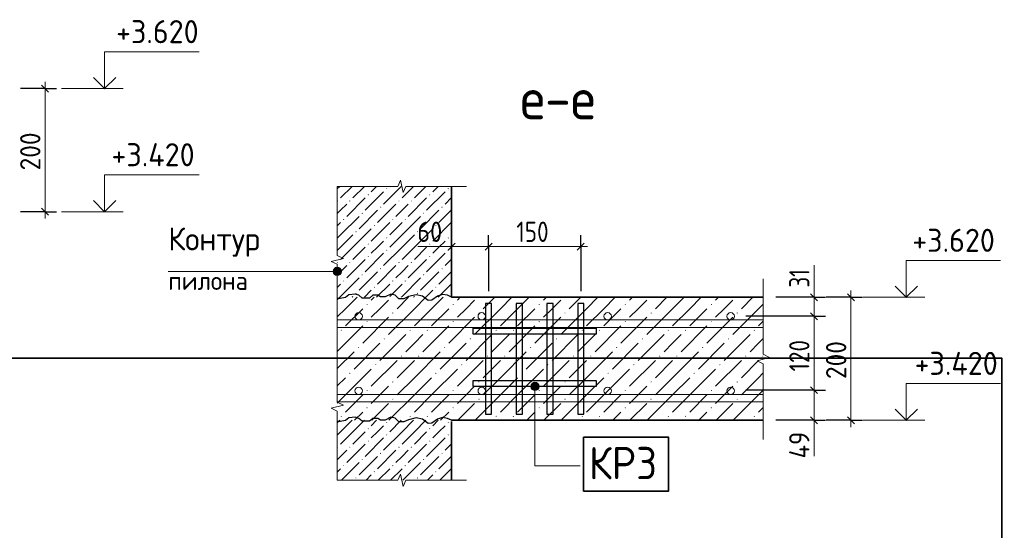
# Model space of a CAD drawing. Header units: millimetres. Extents: x 0 to 42000, y 0 to 29700.
# Tile 21 of 25: x 21766 to 32443, y 14850 to 20380. Entities that reach past the tile are written whole.
import ezdxf

# ---------------------------------------------------------------- set-up
doc = ezdxf.new("R2010")
doc.units = ezdxf.units.MM
for name, color, linetype, lineweight in [('Standard', 7, 'Continuous', 25), ('Размерная линия_ общее', 7, 'Continuous', 13), ('Текст_ общее', 7, 'Continuous', 25)]:
    doc.layers.add(name, color=color, linetype=linetype, lineweight=lineweight)
doc.styles.add('ISOCPEUR', font='txt')

msp = doc.modelspace()

# ---------------------------------------------------------------- hatches: boundary and pattern name
at = {"layer": 'Standard', "linetype": 'Continuous', "lineweight": 13, "transparency": 33554687}
for points in [[(25540, 18483), (25546, 18490), (25553, 18483), (25546, 18477)], [(25740, 18550), (25746, 18557), (25753, 18550), (25746, 18544)], [(26206, 18483), (26213, 18490), (26219, 18483), (26213, 18477)], [(26406, 18550), (26413, 18557), (26419, 18550), (26413, 18544)], [(25210, 18421), (25213, 18423), (25219, 18417), (25213, 18410), (25210, 18413)], [(25340, 18417), (25346, 18423), (25353, 18417), (25346, 18410)], [(25873, 18417), (25879, 18423), (25886, 18417), (25879, 18410)], [(26006, 18417), (26013, 18423), (26019, 18417), (26013, 18410)], [(25473, 18283), (25479, 18290), (25486, 18283), (25479, 18277)], [(25673, 18350), (25679, 18357), (25686, 18350), (25679, 18344)], [(26140, 18283), (26146, 18290), (26153, 18283), (26146, 18277)], [(26340, 18350), (26346, 18357), (26353, 18350), (26346, 18344)], [(25273, 18217), (25279, 18223), (25286, 18217), (25279, 18210)], [(25606, 18150), (25613, 18157), (25619, 18150), (25613, 18144)], [(25806, 18217), (25813, 18223), (25819, 18217), (25813, 18210)], [(25940, 18217), (25946, 18223), (25953, 18217), (25946, 18210)], [(26273, 18150), (26279, 18157), (26286, 18150), (26279, 18144)], [(25406, 18083), (25413, 18090), (25419, 18083), (25413, 18077)], [(26073, 18083), (26079, 18090), (26086, 18083), (26079, 18077)], [(25540, 17950), (25546, 17957), (25553, 17950), (25546, 17944)], [(25740, 18017), (25746, 18023), (25753, 18017), (25746, 18010)], [(26206, 17950), (26213, 17957), (26219, 17950), (26213, 17944)], [(26406, 18017), (26413, 18023), (26419, 18017), (26413, 18010)], [(25740, 17883), (25746, 17890), (25753, 17883), (25746, 17877)], [(26406, 17883), (26413, 17890), (26419, 17883), (26413, 17877)], [(25210, 17754), (25213, 17757), (25219, 17750), (25213, 17744), (25210, 17746)], [(25340, 17750), (25346, 17757), (25353, 17750), (25346, 17744)], [(25540, 17817), (25546, 17823), (25553, 17817), (25546, 17810)], [(25873, 17750), (25879, 17757), (25886, 17750), (25879, 17744)], [(26006, 17750), (26013, 17757), (26019, 17750), (26013, 17744)], [(26206, 17817), (26213, 17823), (26219, 17817), (26213, 17810)], [(25473, 17617), (25479, 17623), (25486, 17617), (25479, 17610)], [(25673, 17683), (25679, 17690), (25686, 17683), (25679, 17677)], [(26140, 17617), (26146, 17623), (26153, 17617), (26146, 17610)], [(26340, 17683), (26346, 17690), (26353, 17683), (26346, 17677)], [(25273, 17550), (25279, 17557), (25286, 17550), (25279, 17544)], [(25806, 17550), (25813, 17557), (25819, 17550), (25813, 17544)], [(25940, 17550), (25946, 17557), (25953, 17550), (25946, 17544)], [(25406, 17417), (25413, 17423), (25419, 17417), (25413, 17410)], [(25606, 17483), (25613, 17490), (25619, 17483), (25613, 17477)], [(26073, 17417), (26079, 17423), (26086, 17417), (26079, 17410)], [(26273, 17483), (26279, 17490), (26286, 17483), (26279, 17477)], [(25526, 17297), (25533, 17303), (25539, 17297), (25533, 17290)], [(26460, 17297), (26466, 17303), (26473, 17297), (26466, 17290)], [(27393, 17297), (27399, 17303), (27406, 17297), (27399, 17290)], [(28326, 17297), (28333, 17303), (28339, 17297), (28333, 17290)], [(29260, 17297), (29266, 17303), (29273, 17297), (29266, 17290)], [(25806, 17203), (25813, 17210), (25819, 17203), (25813, 17197)], [(26740, 17203), (26746, 17210), (26753, 17203), (26746, 17197)], [(27673, 17203), (27679, 17210), (27686, 17203), (27679, 17197)], [(28606, 17203), (28613, 17210), (28619, 17203), (28613, 17197)], [(29540, 17203), (29546, 17210), (29553, 17203), (29546, 17197)], [(25526, 17110), (25533, 17117), (25539, 17110), (25533, 17104)], [(26460, 17110), (26466, 17117), (26473, 17110), (26466, 17104)], [(27393, 17110), (27399, 17117), (27406, 17110), (27399, 17104)], [(28326, 17110), (28333, 17117), (28339, 17110), (28333, 17104)], [(29260, 17110), (29266, 17117), (29273, 17110), (29266, 17104)], [(25246, 17017), (25253, 17023), (25259, 17017), (25253, 17010)], [(25993, 17017), (25999, 17023), (26006, 17017), (25999, 17010)], [(26180, 17017), (26186, 17023), (26193, 17017), (26186, 17010)], [(26926, 17017), (26933, 17023), (26939, 17017), (26933, 17010)], [(27113, 17017), (27119, 17023), (27126, 17017), (27119, 17010)], [(27860, 17017), (27866, 17023), (27873, 17017), (27866, 17010)], [(28046, 17017), (28053, 17023), (28059, 17017), (28053, 17010)], [(28793, 17017), (28799, 17023), (28806, 17017), (28799, 17010)], [(28980, 17017), (28986, 17023), (28993, 17017), (28986, 17010)], [(29726, 17017), (29733, 17023), (29739, 17017), (29733, 17010)], [(25713, 16923), (25719, 16930), (25726, 16923), (25719, 16917)], [(26646, 16923), (26653, 16930), (26659, 16923), (26653, 16917)], [(27580, 16923), (27586, 16930), (27593, 16923), (27586, 16917)], [(28513, 16923), (28519, 16930), (28526, 16923), (28519, 16917)], [(29446, 16923), (29453, 16930), (29459, 16923), (29453, 16917)], [(25433, 16830), (25439, 16837), (25446, 16830), (25439, 16824)], [(26366, 16830), (26373, 16837), (26379, 16830), (26373, 16824)], [(27300, 16830), (27306, 16837), (27313, 16830), (27306, 16824)], [(28233, 16830), (28239, 16837), (28246, 16830), (28239, 16824)], [(29166, 16830), (29173, 16837), (29179, 16830), (29173, 16824)], [(25900, 16737), (25906, 16743), (25913, 16737), (25906, 16730)], [(26086, 16737), (26093, 16743), (26099, 16737), (26093, 16730)], [(26833, 16737), (26839, 16743), (26846, 16737), (26839, 16730)], [(27020, 16737), (27026, 16743), (27033, 16737), (27026, 16730)], [(27766, 16737), (27773, 16743), (27779, 16737), (27773, 16730)], [(27953, 16737), (27959, 16743), (27966, 16737), (27959, 16730)], [(28700, 16737), (28706, 16743), (28713, 16737), (28706, 16730)], [(28886, 16737), (28893, 16743), (28899, 16737), (28893, 16730)], [(29633, 16737), (29639, 16743), (29646, 16737), (29639, 16730)], [(29820, 16737), (29826, 16743), (29830, 16739), (29830, 16735), (29826, 16730)], [(25340, 16550), (25346, 16557), (25353, 16550), (25346, 16544)], [(25620, 16643), (25626, 16650), (25633, 16643), (25626, 16637)], [(26273, 16550), (26279, 16557), (26286, 16550), (26279, 16544)], [(26553, 16643), (26559, 16650), (26566, 16643), (26559, 16637)], [(27206, 16550), (27213, 16557), (27219, 16550), (27213, 16544)], [(27486, 16643), (27493, 16650), (27499, 16643), (27493, 16637)], [(28140, 16550), (28146, 16557), (28153, 16550), (28146, 16544)], [(28420, 16643), (28426, 16650), (28433, 16643), (28426, 16637)], [(29073, 16550), (29079, 16557), (29086, 16550), (29079, 16544)], [(29353, 16643), (29359, 16650), (29366, 16643), (29359, 16637)], [(25806, 16457), (25813, 16463), (25819, 16457), (25813, 16450)], [(26740, 16457), (26746, 16463), (26753, 16457), (26746, 16450)], [(27673, 16457), (27679, 16463), (27686, 16457), (27679, 16450)], [(28606, 16457), (28613, 16463), (28619, 16457), (28613, 16450)], [(29540, 16457), (29546, 16463), (29553, 16457), (29546, 16450)], [(25526, 16363), (25533, 16370), (25539, 16363), (25533, 16357)], [(26460, 16363), (26466, 16370), (26473, 16363), (26466, 16357)], [(27393, 16363), (27399, 16370), (27406, 16363), (27399, 16357)], [(28326, 16363), (28333, 16370), (28339, 16363), (28333, 16357)], [(29260, 16363), (29266, 16370), (29273, 16363), (29266, 16357)], [(25806, 16270), (25813, 16277), (25819, 16270), (25813, 16264)], [(26740, 16270), (26746, 16277), (26753, 16270), (26746, 16264)], [(27673, 16270), (27679, 16277), (27686, 16270), (27679, 16264)], [(28606, 16270), (28613, 16277), (28619, 16270), (28613, 16264)], [(29540, 16270), (29546, 16277), (29553, 16270), (29546, 16264)], [(25526, 16177), (25533, 16183), (25539, 16177), (25533, 16170)], [(26460, 16177), (26466, 16183), (26473, 16177), (26466, 16170)], [(27393, 16177), (27399, 16183), (27406, 16177), (27399, 16170)], [(28326, 16177), (28333, 16183), (28339, 16177), (28333, 16170)], [(29260, 16177), (29266, 16183), (29273, 16177), (29266, 16170)], [(25246, 16083), (25253, 16090), (25259, 16083), (25253, 16077)], [(25740, 16017), (25746, 16023), (25753, 16017), (25746, 16010)], [(25993, 16083), (25999, 16090), (26006, 16083), (25999, 16077)], [(26180, 16083), (26186, 16090), (26193, 16083), (26186, 16077)], [(26406, 16017), (26413, 16023), (26419, 16017), (26413, 16010)], [(26926, 16083), (26933, 16090), (26939, 16083), (26933, 16077)], [(27113, 16083), (27119, 16090), (27126, 16083), (27119, 16077)], [(27860, 16083), (27866, 16090), (27873, 16083), (27866, 16077)], [(28046, 16083), (28053, 16090), (28059, 16083), (28053, 16077)], [(28793, 16083), (28799, 16090), (28806, 16083), (28799, 16077)], [(28980, 16083), (28986, 16090), (28993, 16083), (28986, 16077)], [(29726, 16083), (29733, 16090), (29739, 16083), (29733, 16077)], [(25540, 15950), (25546, 15957), (25553, 15950), (25546, 15944)], [(26206, 15950), (26213, 15957), (26219, 15950), (26213, 15944)], [(25540, 15817), (25546, 15823), (25553, 15817), (25546, 15810)], [(25740, 15883), (25746, 15890), (25753, 15883), (25746, 15877)], [(26206, 15817), (26213, 15823), (26219, 15817), (26213, 15810)], [(26406, 15883), (26413, 15890), (26419, 15883), (26413, 15877)], [(25210, 15754), (25213, 15757), (25219, 15750), (25213, 15744), (25210, 15746)], [(25340, 15750), (25346, 15757), (25353, 15750), (25346, 15744)], [(25873, 15750), (25879, 15757), (25886, 15750), (25879, 15744)], [(26006, 15750), (26013, 15757), (26019, 15750), (26013, 15744)], [(25473, 15617), (25479, 15623), (25486, 15617), (25479, 15610)], [(25673, 15683), (25679, 15690), (25686, 15683), (25679, 15677)], [(26140, 15617), (26146, 15623), (26153, 15617), (26146, 15610)], [(26340, 15683), (26346, 15690), (26353, 15683), (26346, 15677)], [(25273, 15550), (25279, 15557), (25286, 15550), (25279, 15544)], [(25606, 15483), (25613, 15490), (25619, 15483), (25613, 15477)], [(25806, 15550), (25813, 15557), (25819, 15550), (25813, 15544)], [(25940, 15550), (25946, 15557), (25953, 15550), (25946, 15544)], [(26273, 15483), (26279, 15490), (26286, 15483), (26279, 15477)], [(25406, 15417), (25413, 15423), (25419, 15417), (25413, 15410)], [(26073, 15417), (26079, 15423), (26086, 15417), (26079, 15410)]]:
    msp.add_hatch(color=7, dxfattribs=at).paths.add_polyline_path(points, flags=16)
for points in [[(25172, 17632), (25172, 17677), (25165, 17654)], [(25172, 17677), (25188, 17615), (25188, 17693)], [(25172, 17677), (25172, 17632), (25188, 17615)], [(25188, 17693), (25210, 17609), (25210, 17699)], [(25188, 17693), (25188, 17615), (25210, 17609)], [(25210, 17699), (25210, 17609), (25233, 17615)], [(25210, 17699), (25233, 17615), (25233, 17693)], [(25233, 17693), (25233, 17615), (25249, 17632)], [(25233, 17693), (25249, 17632), (25249, 17677)], [(25249, 17677), (25249, 17632), (25255, 17654)]]:
    msp.add_hatch(color=7, dxfattribs=at).paths.add_polyline_path(points)
at = {"layer": 'Текст_ общее', "linetype": 'Continuous', "lineweight": 13, "transparency": 33554687}
for points in [[(27376, 16446), (27331, 16446), (27315, 16430)], [(27376, 16446), (27315, 16430), (27392, 16430)], [(27331, 16446), (27376, 16446), (27354, 16453)], [(27392, 16430), (27315, 16430), (27309, 16408)], [(27392, 16430), (27309, 16408), (27399, 16408)], [(27399, 16408), (27309, 16408), (27315, 16385)], [(27399, 16408), (27315, 16385), (27392, 16385)], [(27392, 16385), (27315, 16385), (27331, 16369)], [(27392, 16385), (27331, 16369), (27376, 16369)], [(27376, 16369), (27331, 16369), (27354, 16363)]]:
    msp.add_hatch(color=7, dxfattribs=at).paths.add_polyline_path(points)

# ---------------------------------------------------------------- linework, layer by layer
at = {"layer": 'Standard', "color": 7, "linetype": 'Continuous', "lineweight": 13, "transparency": 33554687}
for p, q in [((22887, 19634), (22221, 19634)), ((25868, 18574), (25896, 18641)), ((25896, 18641), (25924, 18508)), ((25210, 18574), (25210, 18574)), ((25210, 17827), (25210, 18574)), ((25210, 18574), (25868, 18574)), ((25924, 18508), (25952, 18574)), ((25952, 18574), (26610, 18574)), ((26610, 18574), (26610, 18574)), ((22887, 18301), (22221, 18301)), ((26450, 17923), (26084, 17923)), ((25144, 17763), (25277, 17795)), ((25210, 17731), (25144, 17763)), ((25277, 17795), (25210, 17827)), ((25210, 16983), (25210, 17731)), ((23377, 17654), (25210, 17654)), ((25165, 17654), (25165, 17654)), ((25210, 17699), (25210, 17699)), ((25255, 17654), (25255, 17654)), ((30380, 17374), (30380, 17721)), ((25210, 17609), (25210, 17609)), ((29830, 17574), (29830, 16757)), ((31580, 17374), (30913, 17374)), ((25210, 16236), (25210, 16983)), ((29897, 16722), (29764, 16687)), ((29764, 16687), (29830, 16652)), ((29830, 16757), (29897, 16722)), ((29830, 16652), (29830, 15834)), ((25277, 16204), (25210, 16236)), ((25144, 16172), (25277, 16204)), ((25210, 16140), (25144, 16172)), ((25210, 15392), (25210, 16140)), ((30380, 16041), (30380, 15654)), ((31580, 16041), (30913, 16041)), ((29830, 15834), (29830, 15834)), ((25210, 15392), (25210, 15392)), ((25868, 15392), (25210, 15392)), ((25896, 15459), (25868, 15392)), ((25924, 15326), (25896, 15459)), ((25952, 15392), (25924, 15326)), ((26610, 15392), (25952, 15392))]:
    msp.add_line(p, q, dxfattribs=at)
at = {"layer": 'Standard', "color": 253, "linetype": 'Continuous', "lineweight": 13, "true_color": 0xa0a0a0, "transparency": 33554687}
for p, q in [((25237, 18574), (25210, 18548)), ((25370, 18574), (25246, 18450)), ((25504, 18574), (25379, 18450)), ((25713, 18517), (25513, 18317)), ((25579, 18517), (25637, 18574)), ((25904, 18574), (25713, 18383)), ((26037, 18574), (25913, 18450)), ((26170, 18574), (26046, 18450)), ((26379, 18517), (26179, 18317)), ((26246, 18517), (26304, 18574)), ((25246, 18317), (25313, 18383)), ((25513, 18450), (25313, 18250)), ((25846, 18383), (25646, 18183)), ((25913, 18317), (25979, 18383)), ((26179, 18450), (25979, 18250)), ((26450, 18454), (26379, 18383)), ((25210, 18281), (25246, 18317)), ((25646, 18317), (25446, 18117)), ((25846, 18250), (25913, 18317)), ((26313, 18317), (26113, 18117)), ((26450, 18321), (26313, 18183)), ((25246, 18183), (25210, 18148)), ((25246, 18050), (25446, 18250)), ((25779, 18183), (25579, 17983)), ((25913, 18183), (25779, 18050)), ((25913, 18050), (26113, 18250)), ((26446, 18183), (26246, 17983)), ((25246, 18050), (25210, 18014)), ((25379, 18050), (25246, 17917)), ((25379, 17917), (25579, 18117)), ((25913, 18050), (25779, 17917)), ((26046, 18050), (25913, 17917)), ((26046, 17917), (26246, 18117)), ((26450, 18054), (26446, 18050)), ((25646, 17917), (25713, 17983)), ((26313, 17917), (26379, 17983)), ((25246, 17917), (25210, 17881)), ((25379, 17917), (25246, 17783)), ((25513, 17917), (25379, 17783)), ((25713, 17850), (25513, 17650)), ((25579, 17850), (25646, 17917)), ((25913, 17917), (25713, 17717)), ((26046, 17917), (25913, 17783)), ((26179, 17917), (26046, 17783)), ((26379, 17850), (26179, 17650)), ((26246, 17850), (26313, 17917)), ((26450, 17921), (26446, 17917)), ((25513, 17783), (25313, 17583)), ((26179, 17783), (25979, 17583)), ((26450, 17788), (26379, 17717)), ((25210, 17614), (25246, 17650)), ((25246, 17650), (25313, 17717)), ((25646, 17650), (25446, 17450)), ((25846, 17717), (25646, 17517)), ((25846, 17583), (25913, 17650)), ((25913, 17650), (25979, 17717)), ((26313, 17650), (26113, 17450)), ((26450, 17654), (26313, 17517)), ((25246, 17517), (25210, 17481)), ((25246, 17383), (25446, 17583)), ((25779, 17517), (25637, 17374)), ((25913, 17517), (25779, 17383)), ((25913, 17383), (26113, 17583)), ((26446, 17517), (26304, 17374)), ((25504, 17374), (25579, 17450)), ((26170, 17374), (26246, 17450)), ((25246, 17383), (25237, 17374)), ((25379, 17383), (25370, 17374)), ((25913, 17383), (25904, 17374)), ((26046, 17383), (26037, 17374)), ((26450, 17388), (26446, 17383)), ((25237, 16041), (25210, 16014)), ((25370, 16041), (25246, 15917)), ((25379, 15917), (25504, 16041)), ((25637, 16041), (25579, 15983)), ((25904, 16041), (25779, 15917)), ((26037, 16041), (25913, 15917)), ((26046, 15917), (26170, 16041)), ((26304, 16041), (26246, 15983)), ((25246, 15917), (25210, 15881)), ((25379, 15917), (25246, 15783)), ((25513, 15917), (25379, 15783)), ((25579, 15850), (25646, 15917)), ((25646, 15917), (25713, 15983)), ((25913, 15917), (25713, 15717)), ((26046, 15917), (25913, 15783)), ((26179, 15917), (26046, 15783)), ((26246, 15850), (26313, 15917)), ((26313, 15917), (26379, 15983)), ((26450, 15921), (26446, 15917)), ((25713, 15850), (25513, 15650)), ((26379, 15850), (26179, 15650)), ((25246, 15650), (25313, 15717)), ((25513, 15783), (25313, 15583)), ((25846, 15717), (25646, 15517)), ((25913, 15650), (25979, 15717)), ((26179, 15783), (25979, 15583)), ((26450, 15788), (26379, 15717)), ((25210, 15614), (25246, 15650)), ((25646, 15650), (25446, 15450)), ((25846, 15583), (25913, 15650)), ((26313, 15650), (26113, 15450)), ((26450, 15654), (26313, 15517)), ((25246, 15517), (25210, 15481)), ((25255, 15392), (25446, 15583)), ((25779, 15517), (25655, 15392)), ((25913, 15517), (25788, 15392)), ((25922, 15392), (26113, 15583)), ((26446, 15517), (26322, 15392)), ((25522, 15392), (25579, 15450)), ((26188, 15392), (26246, 15450))]:
    msp.add_line(p, q, dxfattribs=at)
at = {"layer": 'Standard', "color": 254, "linetype": 'Continuous', "lineweight": 13, "transparency": 33554687}
for p, q in [((25237, 17374), (25210, 17348)), ((25299, 17250), (25424, 17374)), ((25610, 17374), (25579, 17343)), ((25673, 17250), (25766, 17343)), ((25984, 17374), (25859, 17250)), ((26170, 17374), (26046, 17250)), ((26233, 17250), (26357, 17374)), ((26544, 17374), (26513, 17343)), ((26606, 17250), (26699, 17343)), ((26917, 17374), (26793, 17250)), ((27104, 17374), (26979, 17250)), ((27166, 17250), (27290, 17374)), ((27477, 17374), (27446, 17343)), ((27539, 17250), (27633, 17343)), ((27850, 17374), (27726, 17250)), ((28037, 17374), (27913, 17250)), ((28099, 17250), (28224, 17374)), ((28410, 17374), (28379, 17343)), ((28473, 17250), (28566, 17343)), ((28784, 17374), (28659, 17250)), ((28970, 17374), (28846, 17250)), ((29033, 17250), (29157, 17374)), ((29344, 17374), (29313, 17343)), ((29406, 17250), (29499, 17343)), ((29717, 17374), (29593, 17250)), ((29830, 17301), (29779, 17250)), ((25299, 17250), (25210, 17161)), ((25486, 17250), (25299, 17063)), ((25579, 17157), (25673, 17250)), ((26046, 17250), (25766, 16970)), ((26233, 17250), (26046, 17063)), ((26419, 17250), (26233, 17063)), ((26513, 17157), (26606, 17250)), ((26979, 17250), (26699, 16970)), ((27166, 17250), (26979, 17063)), ((27353, 17250), (27166, 17063)), ((27446, 17157), (27539, 17250)), ((27913, 17250), (27633, 16970)), ((28099, 17250), (27913, 17063)), ((28286, 17250), (28099, 17063)), ((28379, 17157), (28473, 17250)), ((28846, 17250), (28566, 16970)), ((29033, 17250), (28846, 17063)), ((29219, 17250), (29033, 17063)), ((29313, 17157), (29406, 17250)), ((29779, 17250), (29499, 16970)), ((25766, 17157), (25486, 16877)), ((26699, 17157), (26419, 16877)), ((27633, 17157), (27353, 16877)), ((28566, 17157), (28286, 16877)), ((29499, 17157), (29219, 16877)), ((29830, 17114), (29779, 17063)), ((25486, 17063), (25210, 16788)), ((26419, 17063), (26139, 16783)), ((27353, 17063), (27073, 16783)), ((28286, 17063), (28006, 16783)), ((29219, 17063), (28939, 16783)), ((25673, 16877), (25393, 16597)), ((25953, 16970), (25673, 16690)), ((25953, 16783), (26046, 16877)), ((26046, 16877), (26139, 16970)), ((26606, 16877), (26326, 16597)), ((26886, 16970), (26606, 16690)), ((26886, 16783), (26979, 16877)), ((26979, 16877), (27073, 16970)), ((27539, 16877), (27259, 16597)), ((27819, 16970), (27539, 16690)), ((27819, 16783), (27913, 16877)), ((27913, 16877), (28006, 16970)), ((28473, 16877), (28193, 16597)), ((28753, 16970), (28473, 16690)), ((28753, 16783), (28846, 16877)), ((28846, 16877), (28939, 16970)), ((29406, 16877), (29126, 16597)), ((29686, 16970), (29406, 16690)), ((29686, 16783), (29779, 16877)), ((29779, 16877), (29830, 16928)), ((25210, 16601), (25393, 16783)), ((26046, 16503), (26326, 16783)), ((26979, 16503), (27259, 16783)), ((27913, 16503), (28193, 16783)), ((28846, 16503), (29126, 16783)), ((25859, 16690), (25579, 16410)), ((26046, 16690), (25859, 16503)), ((26793, 16690), (26513, 16410)), ((26979, 16690), (26793, 16503)), ((27726, 16690), (27446, 16410)), ((27913, 16690), (27726, 16503)), ((28659, 16690), (28379, 16410)), ((28846, 16690), (28659, 16503)), ((29593, 16690), (29313, 16410)), ((29779, 16690), (29593, 16503)), ((25299, 16317), (25579, 16597)), ((26233, 16317), (26513, 16597)), ((27166, 16317), (27446, 16597)), ((28099, 16317), (28379, 16597)), ((29033, 16317), (29313, 16597)), ((29779, 16503), (29830, 16554)), ((25299, 16503), (25210, 16414)), ((26046, 16503), (25859, 16317)), ((26233, 16503), (26046, 16317)), ((26979, 16503), (26793, 16317)), ((27166, 16503), (26979, 16317)), ((27913, 16503), (27726, 16317)), ((28099, 16503), (27913, 16317)), ((28846, 16503), (28659, 16317)), ((29033, 16503), (28846, 16317)), ((29779, 16503), (29593, 16317)), ((25673, 16317), (25766, 16410)), ((26606, 16317), (26699, 16410)), ((27539, 16317), (27633, 16410)), ((28473, 16317), (28566, 16410)), ((29406, 16317), (29499, 16410)), ((29830, 16368), (29779, 16317)), ((25299, 16317), (25210, 16228)), ((25486, 16317), (25299, 16130)), ((25579, 16223), (25673, 16317)), ((26046, 16317), (25770, 16041)), ((26233, 16317), (26046, 16130)), ((26419, 16317), (26233, 16130)), ((26513, 16223), (26606, 16317)), ((26979, 16317), (26704, 16041)), ((27166, 16317), (26979, 16130)), ((27353, 16317), (27166, 16130)), ((27446, 16223), (27539, 16317)), ((27913, 16317), (27637, 16041)), ((28099, 16317), (27913, 16130)), ((28286, 16317), (28099, 16130)), ((28379, 16223), (28473, 16317)), ((28846, 16317), (28570, 16041)), ((29033, 16317), (28846, 16130)), ((29219, 16317), (29033, 16130)), ((29313, 16223), (29406, 16317)), ((29779, 16317), (29504, 16041)), ((25486, 16130), (25397, 16041)), ((25766, 16223), (25584, 16041)), ((26419, 16130), (26330, 16041)), ((26699, 16223), (26517, 16041)), ((27353, 16130), (27264, 16041)), ((27633, 16223), (27450, 16041)), ((28286, 16130), (28197, 16041)), ((28566, 16223), (28384, 16041)), ((29219, 16130), (29130, 16041)), ((29499, 16223), (29317, 16041)), ((29830, 16181), (29779, 16130))]:
    msp.add_line(p, q, dxfattribs=at)
at = {"layer": 'Standard', "color": 7, "linetype": 'Continuous', "lineweight": 35, "transparency": 33554687}
for p, q in [((29830, 16041), (26450, 16041)), ((26450, 16029), (26450, 15392))]:
    msp.add_line(p, q, dxfattribs=at)
at = {"layer": 'Standard', "color": 7, "linetype": 'Continuous', "lineweight": 13, "transparency": 33554687}
for points in [[(22687, 19634), (22687, 20034), (23711, 20034)], [(22687, 18301), (22687, 18701), (23711, 18701)], [(31380, 17374), (31380, 17774), (32403, 17774)], [(29830, 17128), (25210, 17128), (25210, 17048), (29830, 17048), (29830, 17128)], [(31380, 16041), (31380, 16441), (32403, 16441)], [(29830, 16321), (25210, 16321), (25210, 16241), (29830, 16241), (29830, 16321)]]:
    msp.add_lwpolyline(points, dxfattribs=at)
at = {"layer": 'Standard', "color": 7, "linetype": 'Continuous', "lineweight": 35, "transparency": 33554687}
for points in [[(22566, 19755), (22687, 19634), (22808, 19755)], [(26450, 18574), (26450, 17374), (29830, 17374)], [(22566, 18422), (22687, 18301), (22808, 18422)], [(31259, 17495), (31380, 17374), (31501, 17495)], [(2000, 16714), (2000, 500), (32418, 500), (32418, 16714), (2000, 16714)], [(31259, 16162), (31380, 16041), (31501, 16162)]]:
    msp.add_lwpolyline(points, dxfattribs=at)
at = {"layer": 'Standard', "color": 7, "linetype": 'Continuous', "lineweight": 25, "transparency": 33554687}
for points in [[(26450, 17374), (26405, 17396), (26352, 17403), (26298, 17387), (26237, 17344), (26194, 17339), (26133, 17386), (26064, 17401), (25981, 17381), (25930, 17357), (25877, 17357), (25837, 17396), (25789, 17408), (25730, 17378), (25677, 17378), (25650, 17396), (25597, 17396), (25560, 17366), (25480, 17366), (25442, 17396), (25405, 17407), (25336, 17401), (25298, 17371), (25240, 17360), (25210, 17360)], [(26884, 16108), (26884, 17308), (26817, 17308), (26817, 16108), (26884, 16108)], [(27217, 16108), (27217, 17308), (27150, 17308), (27150, 16108), (27217, 16108)], [(27550, 16108), (27550, 17308), (27484, 17308), (27484, 16108), (27550, 16108)], [(27884, 16108), (27884, 17308), (27817, 17308), (27817, 16108), (27884, 16108)], [(28017, 16974), (26684, 16974), (26684, 17041), (28017, 17041), (28017, 16974)], [(28017, 16408), (26684, 16408), (26684, 16474), (28017, 16474), (28017, 16408)], [(26450, 16041), (26405, 16062), (26352, 16070), (26298, 16054), (26237, 16011), (26194, 16006), (26133, 16053), (26064, 16068), (25981, 16047), (25930, 16024), (25877, 16024), (25837, 16063), (25789, 16075), (25730, 16044), (25677, 16044), (25650, 16062), (25597, 16062), (25560, 16032), (25480, 16032), (25442, 16062), (25405, 16074), (25336, 16068), (25298, 16038), (25240, 16027), (25210, 16027)]]:
    msp.add_lwpolyline(points, dxfattribs=at)
at = {"layer": 'Standard', "color": 7, "linetype": 'Continuous', "lineweight": 13, "transparency": 33554687}
msp.add_circle((25210, 17654), 45, dxfattribs=at)
at = {"layer": 'Standard', "color": 7, "linetype": 'Continuous', "lineweight": 18, "transparency": 33554687}
for centre in [(25442, 17168), (26776, 17168), (28142, 17168), (29476, 17168), (25442, 16361), (26776, 16361), (28142, 16361), (29476, 16361)]:
    msp.add_circle(centre, 40, dxfattribs=at)
at = {"layer": 'Размерная линия_ общее', "color": 7, "linetype": 'Continuous', "lineweight": 25, "transparency": 33554687}
for p, q in [((22003, 19672), (22078, 19597)), ((22003, 18338), (22078, 18263)), ((26413, 17886), (26488, 17961)), ((26813, 17886), (26888, 17961)), ((27813, 17886), (27888, 17961)), ((30342, 17412), (30417, 17337)), ((30742, 17412), (30817, 17337)), ((30342, 17205), (30417, 17130)), ((30342, 16405), (30417, 16330)), ((30342, 16079), (30417, 16004)), ((30742, 16079), (30817, 16004))]:
    msp.add_line(p, q, dxfattribs=at)
at = {"layer": 'Размерная линия_ общее', "color": 7, "linetype": 'Continuous', "lineweight": 13, "transparency": 33554687}
for p, q in [((22041, 19634), (22041, 19709)), ((22041, 18301), (22041, 18226)), ((26450, 17923), (26375, 17923)), ((26450, 17923), (26850, 17923)), ((26850, 17923), (27850, 17923)), ((27850, 17923), (27925, 17923)), ((30380, 17374), (30380, 17449)), ((30780, 17374), (30780, 17449)), ((30380, 17374), (30380, 17168)), ((30380, 17168), (30380, 16368)), ((30380, 16368), (30380, 16041)), ((30380, 16041), (30380, 15966)), ((30780, 16041), (30780, 15966))]:
    msp.add_line(p, q, dxfattribs=at)
at = {"layer": 'Размерная линия_ общее', "color": 253, "linetype": 'Continuous', "lineweight": -3, "true_color": 0xa0a0a0, "transparency": 33554687}
for p, q in [((22041, 19634), (21774, 19634)), ((22041, 19634), (21916, 19634)), ((22041, 19634), (22166, 19634)), ((22041, 18301), (21774, 18301)), ((22041, 18301), (21916, 18301)), ((22041, 18301), (22166, 18301)), ((26450, 17923), (26450, 18048)), ((26850, 17923), (26850, 18048)), ((27850, 17923), (27850, 18048)), ((26450, 17923), (26450, 17798)), ((26450, 17923), (26450, 17923)), ((26850, 17923), (26850, 17798)), ((26850, 17923), (26850, 17441)), ((27850, 17923), (27850, 17798)), ((27850, 17923), (27850, 17441)), ((30380, 17374), (30255, 17374)), ((30380, 17374), (30505, 17374)), ((30780, 17374), (30513, 17374)), ((30780, 17374), (30655, 17374)), ((30780, 17374), (30905, 17374)), ((30380, 17168), (30255, 17168)), ((30380, 17168), (30505, 17168)), ((30380, 16368), (30255, 16368)), ((30380, 16368), (30505, 16368)), ((30380, 16041), (30255, 16041)), ((30380, 16041), (30505, 16041)), ((30780, 16041), (30513, 16041)), ((30780, 16041), (30655, 16041)), ((30780, 16041), (30905, 16041))]:
    msp.add_line(p, q, dxfattribs=at)
at = {"layer": 'Размерная линия_ общее', "color": 7, "linetype": 'Continuous', "lineweight": 13, "transparency": 33554687}
for points in [[(22041, 19634), (22041, 18659), (22041, 18659), (22041, 18301)], [(30780, 17374), (30780, 16424), (30780, 16424), (30780, 16041)]]:
    msp.add_lwpolyline(points, dxfattribs=at)
at = {"layer": 'Размерная линия_ общее', "color": 253, "linetype": 'Continuous', "lineweight": -3, "true_color": 0xa0a0a0, "transparency": 33554687}
for points in [[(30380, 17374), (30363, 17374), (30363, 17374), (30363, 17374), (30363, 17374), (29964, 17374)], [(30380, 17168), (30363, 17168), (30363, 17168), (30363, 17168), (30363, 17168), (29642, 17168)], [(30380, 16368), (30363, 16368), (30363, 16368), (29642, 16368)], [(30380, 16041), (30363, 16041), (30363, 16041), (29964, 16041)]]:
    msp.add_lwpolyline(points, dxfattribs=at)
at = {"layer": 'Текст_ общее', "color": 7, "linetype": 'Continuous', "lineweight": 13, "transparency": 33554687}
for p, q in [((27354, 16453), (27354, 16453)), ((27309, 16408), (27309, 16408)), ((27354, 16363), (27354, 16363)), ((27399, 16408), (27399, 16408))]:
    msp.add_line(p, q, dxfattribs=at)
msp.add_lwpolyline([(27354, 16408), (27354, 15548), (27845, 15548)], dxfattribs=at)
at = {"layer": 'Текст_ общее', "color": 7, "linetype": 'Continuous', "lineweight": 35, "transparency": 33554687}
msp.add_lwpolyline([(27881, 15274), (28803, 15274), (28803, 15857), (27881, 15857), (27881, 15274)], dxfattribs=at)
at = {"layer": 'Текст_ общее', "color": 7, "linetype": 'Continuous', "lineweight": 13, "transparency": 33554687}
msp.add_circle((27354, 16408), 45, dxfattribs=at)

# ---------------------------------------------------------------- texts
at = {"layer": 'Standard', "color": 7, "linetype": 'Continuous', "lineweight": 25, "transparency": 33554687, "attachment_point": 7, "style": 'ISOCPEUR'}
for s, insert, char_height, width in [('\\W0.95;+3.620', (22811, 20126), 250, 1067.86), ('\\W0.95;+3.420', (22761, 18793), 250, 1093.06), ('\\W0.96;Контур', (23377, 17813), 250, 1243.92), ('\\W0.95;+3.620', (31445, 17866), 250, 1067.86), ('\\W0.95;пилона', (23377, 17453), 200, 954.86), ('\\W0.95;+3.420', (31470, 16533), 250, 1093.07)]:
    msp.add_mtext(s, dxfattribs=dict(at, insert=insert, char_height=char_height, width=width))
at = {"layer": 'Standard', "color": 7, "linetype": 'Continuous', "lineweight": 50, "transparency": 33554687, "insert": (27195, 19302), "char_height": 450, "width": 1149.51, "attachment_point": 7, "style": 'ISOCPEUR'}
msp.add_mtext('\\W0.91;е-е', dxfattribs=at)
at = {"layer": 'Размерная линия_ общее', "color": 7, "linetype": 'Continuous', "lineweight": 25, "transparency": 33554687, "char_height": 220, "attachment_point": 7, "rotation": 90, "style": 'ISOCPEUR'}
for s, insert, width in [('\\W0.91;200', (21991, 18748), 562), ('\\W0.75;31', (30330, 17479), 346.34), ('\\W0.83;120', (30330, 16570), 508.57), ('\\W0.91;200', (30730, 16488), 561.99), ('\\W0.88;49', (30330, 15629), 426.79)]:
    msp.add_mtext(s, dxfattribs=dict(at, insert=insert, width=width))
at = {"layer": 'Размерная линия_ общее', "color": 7, "linetype": 'Continuous', "lineweight": 25, "transparency": 33554687, "char_height": 220, "attachment_point": 7, "style": 'ISOCPEUR'}
for s, insert, width in [('\\W0.87;60', (26078, 17973), 403.94), ('\\W0.83;150', (27152, 17973), 508.57)]:
    msp.add_mtext(s, dxfattribs=dict(at, insert=insert, width=width))
at = {"layer": 'Текст_ общее', "color": 7, "linetype": 'Continuous', "lineweight": 35, "transparency": 33554687, "insert": (27939, 15402), "char_height": 350, "width": 965.46, "attachment_point": 7, "style": 'ISOCPEUR'}
msp.add_mtext('\\W0.92;КР3', dxfattribs=at)

doc.saveas('drawing.dxf')
